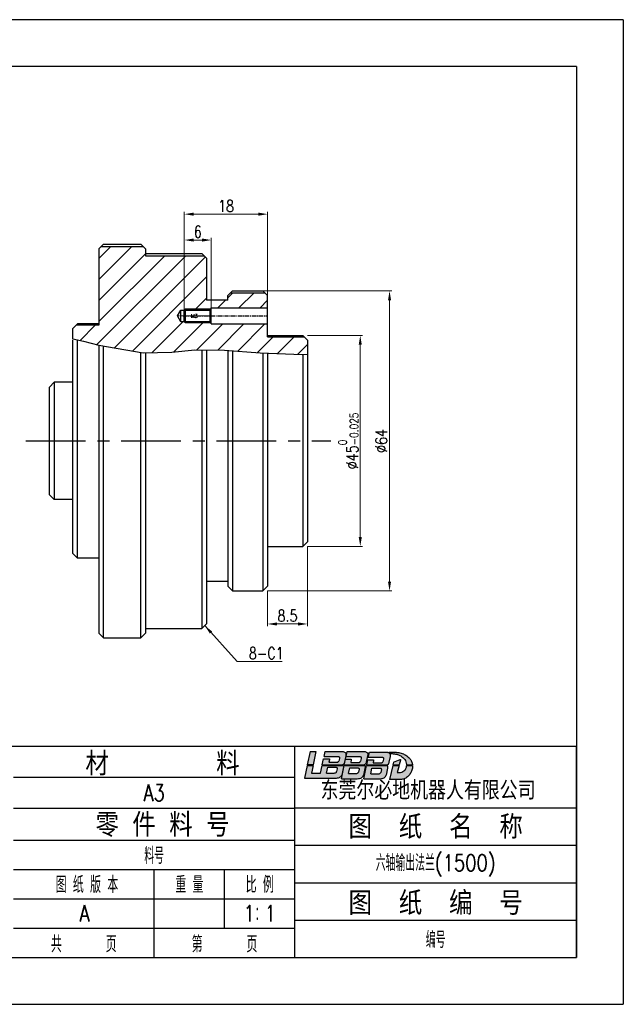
# Model space of a CAD drawing. Header units: millimetres. Extents: x 4225 to 4522, y 1391 to 1601.
# Tile 2 of 2: x 4393 to 4522, y 1391 to 1601. Entities that reach past the tile are written whole.
import ezdxf
from ezdxf.enums import TextEntityAlignment as Align

# ---------------------------------------------------------------- set-up
doc = ezdxf.new("R2010")
doc.units = ezdxf.units.MM
doc.linetypes.add('CENTER', pattern=[0.6, 0.375, -0.075, 0.075, -0.075])
doc.linetypes.add('HIDDEN', pattern=[0.2, 0.1, -0.1])
for name, color, linetype in [('02___PRT_ALL_AXES', 7, 'Continuous'), ('1轮廓实线层', 7, 'Continuous'), ('2细线层', 4, 'Continuous'), ('5剖面线层', 2, 'Continuous'), ('6文字层', 3, 'Continuous'), ('图框层', 7, 'Continuous')]:
    doc.layers.add(name, color=color, linetype=linetype)
doc.layers.add('dim', color=84, linetype='Continuous', lineweight=9)
doc.layers.add('screw', color=33, linetype='Continuous', lineweight=13)
doc.styles.add('PC_TEXTSTYLE', font='isocp.shx', dxfattribs={"width": 0.8, "bigfont": 'hzfs.shx'})
doc.styles.add('TH_GBDIM', font='romans.shx', dxfattribs={"width": 0.8, "bigfont": 'gbcbig.shx'})
doc.styles.add('TXT', font='txt.shx', dxfattribs={"bigfont": 'chineset.shx'})
doc.dimstyles.new('TH_GBDIM', dxfattribs={"dimtxt": 3.5, "dimasz": 2.5, "dimexe": 2, "dimexo": 0, "dimgap": 1.5, "dimtad": 1, "dimdec": 1, "dimdsep": 46, "dimtxsty": 'TH_GBDIM', "dimcen": 2.5, "dimclrd": 130, "dimclre": 130, "dimclrt": 3, "dimadec": 0, "dimazin": 2, "dimtfac": 0.714286, "dimtdec": 1, "dimtmove": 0, "dimatfit": 3, "dimfxl": 1, "dimtzin": 0, "dimlwd": -1, "dimlwe": -1, "dimarcsym": 0})

# ---------------------------------------------------------------- blocks, each defined once
blk = doc.blocks.new('A4-2')
at = {"layer": '5剖面线层', "true_color": 0x74d10a}
h = blk.add_hatch(color=72, dxfattribs=at)
h.dxf.hatch_style = 1
h.paths.add_polyline_path([(-55.51, 43.92), (-56.76, 43.92), (-57.36, 41.07), (-56.11, 41.07)])
edge = h.paths.add_edge_path()
edge.add_line((-57.96, 38.24), (-51.35, 38.24))
edge.add_spline(control_points=[(-51.35, 38.24), (-51.21, 38.26), (-50.93, 38.29), (-50.52, 38.36), (-50.24, 38.57), (-50.07, 38.76), (-50.02, 38.86)], knot_values=[0, 0, 0, 0, 3.612385, 7.048837, 10.255516, 12.349536, 12.349536, 12.349536, 12.349536], degree=3, periodic=0)
edge.add_line((-50.02, 38.86), (-49.64, 40.63))
edge.add_spline(control_points=[(-49.64, 40.63), (-49.64, 40.72), (-49.66, 40.81), (-49.66, 40.88), (-49.71, 40.94), (-49.73, 40.97)], knot_values=[0, 0, 0, 0, 0.476316, 1.44549, 2.246673, 2.246673, 2.246673, 2.246673], degree=3, periodic=0)
edge.add_line((-49.73, 40.97), (-54.18, 40.97))
edge.add_line((-54.18, 40.97), (-54.52, 39.3))
edge.add_line((-54.52, 39.3), (-56.49, 39.3))
edge.add_line((-56.49, 39.3), (-56.13, 40.97))
edge.add_line((-56.13, 40.97), (-57.38, 40.97))
edge.add_line((-57.38, 40.97), (-57.96, 38.24))
edge = h.paths.add_edge_path(flags=16)
edge.add_line((-52.99, 40.56), (-51.24, 40.56))
edge.add_spline(control_points=[(-51.24, 40.56), (-51.18, 40.54), (-51.08, 40.52), (-50.98, 40.39), (-50.97, 40.3), (-50.97, 40.26)], knot_values=[0, 0, 0, 0, 0.16594, 0.313706, 0.444871, 0.444871, 0.444871, 0.444871], degree=3, periodic=0)
edge.add_line((-50.97, 40.26), (-51.12, 39.64))
edge.add_spline(control_points=[(-51.12, 39.64), (-51.14, 39.57), (-51.2, 39.41), (-51.47, 39.34), (-51.65, 39.33), (-51.74, 39.32)], knot_values=[0, 0, 0, 0, 0.21656, 0.475605, 0.757612, 0.757612, 0.757612, 0.757612], degree=3, periodic=0)
edge.add_line((-51.74, 39.32), (-53.24, 39.32))
edge.add_line((-53.24, 39.32), (-52.99, 40.56))
edge = h.paths.add_edge_path()
edge.add_line((-53.9, 42.33), (-54.16, 41.07))
edge.add_line((-54.16, 41.07), (-49.89, 41.07))
edge.add_spline(control_points=[(-49.89, 41.07), (-49.86, 41.08), (-49.75, 41.1), (-49.64, 41.24), (-49.47, 41.38), (-49.45, 41.54), (-49.43, 41.62)], knot_values=[0, 0, 0, 0, 0.113541, 0.309529, 0.508983, 0.759853, 0.759853, 0.759853, 0.759853], degree=3, periodic=0)
edge.add_line((-49.43, 41.62), (-49.14, 42.98))
edge.add_spline(control_points=[(-49.14, 42.98), (-49.14, 43.07), (-49.13, 43.22), (-49.1, 43.46), (-49.2, 43.68), (-49.43, 43.82), (-49.67, 43.9), (-49.84, 43.93), (-49.92, 43.94)], knot_values=[0, 0, 0, 0, 0.270359, 0.459904, 0.691329, 0.959666, 1.234022, 1.467228, 1.467228, 1.467228, 1.467228], degree=3, periodic=0)
edge.add_line((-49.92, 43.94), (-53.56, 43.94))
edge.add_line((-53.56, 43.94), (-53.79, 42.84))
edge.add_line((-53.79, 42.84), (-50.84, 42.84))
edge.add_spline(control_points=[(-50.84, 42.84), (-50.8, 42.84), (-50.73, 42.83), (-50.63, 42.81), (-50.56, 42.77), (-50.49, 42.71), (-50.49, 42.63), (-50.49, 42.55), (-50.5, 42.49), (-50.5, 42.45)], knot_values=[0, 0, 0, 0, 0.109145, 0.202524, 0.297211, 0.376281, 0.445665, 0.519978, 0.62999, 0.62999, 0.62999, 0.62999], degree=3, periodic=0)
edge.add_line((-50.5, 42.47), (-50.66, 41.88))
edge.add_spline(control_points=[(-50.66, 41.88), (-50.68, 41.85), (-50.7, 41.79), (-50.77, 41.71), (-50.85, 41.66), (-50.92, 41.64), (-50.94, 41.63)], knot_values=[0, 0, 0, 0, 0.11249, 0.188578, 0.308405, 0.395813, 0.395813, 0.395813, 0.395813], degree=3, periodic=0)
edge.add_line((-50.94, 41.63), (-52.74, 41.63))
edge.add_line((-52.74, 41.63), (-52.62, 42.14))
edge.add_line((-52.62, 42.14), (-52.62, 42.33))
edge.add_line((-52.62, 42.33), (-53.9, 42.33))
edge = h.paths.add_edge_path()
edge.add_spline(control_points=[(-46.19, 42.84), (-46.15, 42.84), (-46.09, 42.83), (-45.99, 42.81), (-45.91, 42.77), (-45.85, 42.71), (-45.83, 42.62), (-45.85, 42.54), (-45.85, 42.48), (-45.86, 42.45)], knot_values=[0, 0, 0, 0, 0.109145, 0.202524, 0.297211, 0.376281, 0.459032, 0.54598, 0.631468, 0.631468, 0.631468, 0.631468], degree=3, periodic=0)
edge.add_line((-45.86, 42.45), (-46.02, 41.88))
edge.add_spline(control_points=[(-46.02, 41.88), (-46.03, 41.84), (-46.07, 41.74), (-46.17, 41.63), (-46.26, 41.6), (-46.3, 41.59)], knot_values=[0, 0, 0, 0, 0.133532, 0.314052, 0.429449, 0.429449, 0.429449, 0.429449], degree=3, periodic=0)
edge.add_line((-46.3, 41.59), (-48.11, 41.59))
edge.add_line((-48.11, 41.59), (-47.98, 42.14))
edge.add_line((-47.98, 42.14), (-47.98, 42.27))
edge.add_line((-47.98, 42.27), (-49.23, 42.27))
edge.add_line((-49.23, 42.27), (-49.48, 41.07))
edge.add_line((-49.48, 41.07), (-45.25, 41.07))
edge.add_spline(control_points=[(-45.25, 41.07), (-45.21, 41.08), (-45.11, 41.1), (-44.99, 41.24), (-44.83, 41.38), (-44.8, 41.54), (-44.79, 41.62)], knot_values=[0, 0, 0, 0, 0.113541, 0.309529, 0.508983, 0.759853, 0.759853, 0.759853, 0.759853], degree=3, periodic=0)
edge.add_line((-44.79, 41.62), (-44.5, 42.98))
edge.add_spline(control_points=[(-44.5, 42.98), (-44.49, 43.07), (-44.48, 43.22), (-44.46, 43.46), (-44.55, 43.68), (-44.78, 43.82), (-45.03, 43.9), (-45.2, 43.93), (-45.27, 43.94)], knot_values=[0, 0, 0, 0, 0.270359, 0.459904, 0.691329, 0.959666, 1.234022, 1.467228, 1.467228, 1.467228, 1.467228], degree=3, periodic=0)
edge.add_line((-45.27, 43.94), (-48.88, 43.94))
edge.add_line((-48.88, 43.94), (-49.11, 42.84))
edge.add_line((-49.11, 42.84), (-46.19, 42.84))
edge = h.paths.add_edge_path()
edge.add_spline(control_points=[(-45, 40.63), (-45, 40.72), (-45.02, 40.81), (-45.05, 40.86), (-45.08, 40.92), (-45.13, 40.97)], knot_values=[0.110312, 0.110312, 0.110312, 0.110312, 0.586629, 1.555802, 2.246673, 2.246673, 2.246673, 2.246673], degree=3, periodic=0)
edge.add_line((-45.13, 40.97), (-49.5, 40.97))
edge.add_line((-49.5, 40.97), (-50.09, 38.12))
edge.add_line((-50.09, 38.12), (-46.75, 38.12))
edge.add_spline(control_points=[(-46.75, 38.12), (-46.49, 38.12), (-46.23, 38.14), (-45.75, 38.29), (-45.55, 38.5), (-45.43, 38.76), (-45.37, 38.86)], knot_values=[0, 0, 0, 0, 3.612385, 7.048837, 10.255516, 12.349536, 12.349536, 12.349536, 12.349536], degree=3, periodic=0)
edge.add_line((-45.37, 38.86), (-45, 40.63))
edge = h.paths.add_edge_path(flags=16)
edge.add_spline(control_points=[(-46.45, 39.54), (-46.48, 39.46), (-46.53, 39.31), (-46.8, 39.24), (-46.98, 39.23), (-47.07, 39.22)], knot_values=[0, 0, 0, 0, 0.21656, 0.475605, 0.757612, 0.757612, 0.757612, 0.757612], degree=3, periodic=0)
edge.add_line((-47.07, 39.22), (-48.58, 39.22))
edge.add_line((-48.58, 39.22), (-48.32, 40.45))
edge.add_line((-48.32, 40.45), (-46.57, 40.45))
edge.add_spline(control_points=[(-46.57, 40.45), (-46.52, 40.44), (-46.41, 40.42), (-46.32, 40.29), (-46.31, 40.2), (-46.3, 40.16)], knot_values=[0, 0, 0, 0, 0.16594, 0.313706, 0.444871, 0.444871, 0.444871, 0.444871], degree=3, periodic=0)
edge.add_line((-46.3, 40.16), (-46.45, 39.54))
edge = h.paths.add_edge_path()
edge.add_spline(control_points=[(-40.24, 40.36), (-40.26, 40.68), (-40.29, 40.78), (-40.31, 40.84), (-40.36, 40.92), (-40.42, 40.97)], knot_values=[0.157558, 0.157558, 0.157558, 0.157558, 0.633874, 1.603048, 2.246673, 2.246673, 2.246673, 2.246673], degree=3, periodic=0)
edge.add_line((-40.42, 40.97), (-44.71, 40.97))
edge.add_line((-44.71, 40.97), (-45.31, 38.11))
edge.add_line((-45.31, 38.11), (-41.89, 38.11))
edge.add_spline(control_points=[(-41.89, 38.11), (-41.61, 38.13), (-41.38, 38.15), (-41, 38.3), (-40.74, 38.53), (-40.61, 38.76), (-40.56, 38.86)], knot_values=[0, 0, 0, 0, 3.612385, 7.048837, 10.255516, 12.349536, 12.349536, 12.349536, 12.349536], degree=3, periodic=0)
edge.add_line((-40.56, 38.86), (-40.24, 40.36))
edge = h.paths.add_edge_path(flags=16)
edge.add_spline(control_points=[(-41.84, 40.39), (-41.79, 40.38), (-41.68, 40.36), (-41.59, 40.23), (-41.58, 40.14), (-41.57, 40.09)], knot_values=[0, 0, 0, 0, 0.16594, 0.313706, 0.444871, 0.444871, 0.444871, 0.444871], degree=3, periodic=0)
edge.add_line((-41.57, 40.09), (-41.72, 39.47))
edge.add_spline(control_points=[(-41.72, 39.47), (-41.75, 39.4), (-41.8, 39.24), (-42.07, 39.17), (-42.25, 39.16), (-42.34, 39.16)], knot_values=[0, 0, 0, 0, 0.21656, 0.475605, 0.757612, 0.757612, 0.757612, 0.757612], degree=3, periodic=0)
edge.add_line((-42.34, 39.16), (-43.85, 39.16))
edge.add_line((-43.85, 39.16), (-43.59, 40.39))
edge.add_line((-43.59, 40.39), (-41.84, 40.39))
edge = h.paths.add_edge_path()
edge.add_spline(control_points=[(-39.7, 42.87), (-39.7, 43.09), (-39.71, 43.23), (-39.71, 43.35), (-39.74, 43.46), (-39.82, 43.53)], knot_values=[7.678202, 7.678202, 7.678202, 7.678202, 9.952853, 11.547588, 12.34447, 12.34447, 12.34447, 12.34447], degree=3, periodic=0)
edge.add_spline(control_points=[(-39.82, 43.53), (-39.82, 43.54), (-39.83, 43.54), (-39.84, 43.55)], knot_values=[7.617953, 7.617953, 7.617953, 7.617953, 7.678202, 7.678202, 7.678202, 7.678202], degree=3, periodic=0)
edge.add_spline(control_points=[(-39.84, 43.55), (-39.78, 43.54), (-39.73, 43.54), (-39.68, 43.53), (-39.55, 43.52), (-39.24, 43.49), (-38.65, 43.41), (-37.84, 43.2), (-37, 42.76), (-36.46, 42.09), (-36.25, 41.52), (-36.2, 41.2), (-36.18, 41.07)], knot_values=[-1.32384, -1.32384, -1.32384, -1.32384, 0, 0, 0, 3.216058, 7.844717, 15.059695, 24.312441, 31.237241, 36.149525, 39.453796, 39.453796, 39.453796, 39.453796], degree=3, periodic=0)
edge.add_line((-36.18, 41.07), (-34.96, 41.07))
edge.add_spline(control_points=[(-34.96, 41.07), (-34.96, 41.12), (-34.97, 41.24), (-35.05, 41.49), (-35.17, 41.91), (-35.55, 42.47), (-36.13, 43.02), (-36.94, 43.45), (-37.78, 43.69), (-38.37, 43.75), (-38.63, 43.77)], knot_values=[0, 0, 0, 0, 1.151049, 3.120639, 6.514086, 12.344374, 19.743132, 26.621777, 35.257202, 41.640066, 41.640066, 41.640066, 41.640066], degree=3, periodic=0)
edge.add_spline(control_points=[(-38.63, 43.77), (-39.03, 43.77), (-39.43, 43.77), (-39.83, 43.77)], knot_values=[0.439363, 0.439363, 0.439363, 0.439363, 10.5731, 10.5731, 10.5731, 10.5731], degree=3, periodic=0)
edge.add_spline(control_points=[(-39.83, 43.77), (-39.89, 43.76), (-39.98, 43.74), (-40.07, 43.72), (-40.1, 43.71)], knot_values=[0, 0, 0, 0, 1.463686, 2.290752, 2.290752, 2.290752, 2.290752], degree=3, periodic=0)
edge.add_spline(control_points=[(-40.1, 43.71), (-40.15, 43.73), (-40.28, 43.77), (-40.41, 43.79), (-40.48, 43.8)], knot_values=[0, 0, 0, 0, 1.372752, 3.334825, 3.334825, 3.334825, 3.334825], degree=3, periodic=0)
edge.add_line((-40.48, 43.8), (-44.13, 43.8))
edge.add_line((-44.13, 43.8), (-44.36, 42.69))
edge.add_line((-44.36, 42.69), (-41.44, 42.69))
edge.add_spline(control_points=[(-41.44, 42.69), (-41.4, 42.69), (-41.34, 42.68), (-41.24, 42.66), (-41.16, 42.62), (-41.1, 42.55), (-41.08, 42.47), (-41.1, 42.39), (-41.1, 42.33), (-41.11, 42.3)], knot_values=[0, 0, 0, 0, 0.109145, 0.202524, 0.297211, 0.376281, 0.459032, 0.54598, 0.631468, 0.631468, 0.631468, 0.631468], degree=3, periodic=0)
edge.add_line((-41.11, 42.3), (-41.27, 41.73))
edge.add_spline(control_points=[(-41.27, 41.73), (-41.28, 41.7), (-41.3, 41.64), (-41.37, 41.56), (-41.45, 41.51), (-41.52, 41.49), (-41.55, 41.48)], knot_values=[0, 0, 0, 0, 0.11249, 0.188578, 0.308405, 0.395813, 0.395813, 0.395813, 0.395813], degree=3, periodic=0)
edge.add_line((-41.54, 41.48), (-43.35, 41.48))
edge.add_line((-43.35, 41.48), (-43.23, 41.99))
edge.add_line((-43.23, 41.99), (-43.23, 42.17))
edge.add_line((-43.23, 42.17), (-44.46, 42.17))
edge.add_line((-44.46, 42.17), (-44.69, 41.07))
edge.add_line((-44.69, 41.07), (-40.26, 41.07))
edge.add_spline(control_points=[(-40.26, 41.07), (-40.24, 41.08), (-40.17, 41.11), (-40.11, 41.24), (-40.02, 41.4), (-39.99, 41.54), (-39.97, 41.62)], knot_values=[0, 0, 0, 0, 0.063812, 0.219898, 0.386717, 0.637587, 0.637587, 0.637587, 0.637587], degree=3, periodic=0)
edge.add_line((-39.97, 41.62), (-39.7, 42.87))
h.paths.add_polyline_path([(-37.48, 42.1), (-37.48, 42.22), (-37.6, 42.22), (-39.01, 41.64), (-39.13, 41.07), (-37.75, 41.07)], flags=17)
edge = h.paths.add_edge_path()
edge.add_spline(control_points=[(-39.83, 37.96), (-39.59, 37.95), (-38.96, 37.93), (-38.04, 37.9), (-37.13, 37.99), (-36.29, 38.2), (-35.68, 38.82), (-35.15, 39.54), (-35.03, 40.19), (-34.89, 40.62), (-34.91, 40.82), (-34.92, 40.93), (-34.93, 40.97)], knot_values=[0, 0, 0, 0, 5.994431, 15.888509, 23.126915, 29.243366, 37.241208, 44.362079, 51.473113, 53.800224, 55.481839, 56.538024, 56.538024, 56.538024, 56.538024], degree=3, periodic=0)
edge.add_line((-34.93, 40.97), (-36.17, 40.97))
edge.add_spline(control_points=[(-36.17, 40.97), (-36.17, 40.96), (-36.18, 40.89), (-36.2, 40.71), (-36.3, 40.44), (-36.45, 40.08), (-36.77, 39.76), (-37.23, 39.49), (-37.74, 39.4), (-38.07, 39.43), (-38.18, 39.43)], knot_values=[0, 0, 0, 0, 0.200319, 1.755522, 4.491279, 7.649925, 11.354755, 15.71284, 21.005618, 23.994098, 23.994098, 23.994098, 23.994098], degree=3, periodic=0)
edge.add_line((-38.18, 39.43), (-37.78, 40.97))
edge.add_line((-37.78, 40.97), (-39.16, 40.97))
edge.add_line((-39.16, 40.97), (-39.83, 37.96))
for p, q in [((-56.76, 43.92), (-57.36, 41.07)), ((-56.76, 43.92), (-55.51, 43.92)), ((-55.51, 43.92), (-56.11, 41.07)), ((-54.16, 41.07), (-53.9, 42.33)), ((-53.9, 42.33), (-53.9, 42.33)), ((-53.9, 42.33), (-52.62, 42.33)), ((-53.79, 42.84), (-53.56, 43.94)), ((-53.79, 42.84), (-50.84, 42.84)), ((-53.56, 43.94), (-49.92, 43.94)), ((-52.62, 42.14), (-52.74, 41.63)), ((-52.62, 42.33), (-52.62, 42.14)), ((-50.5, 42.45), (-50.66, 41.88)), ((-49.48, 41.07), (-49.23, 42.27)), ((-49.14, 42.98), (-49.43, 41.62)), ((-49.25, 42.33), (-49.25, 42.33)), ((-49.23, 42.27), (-47.98, 42.27)), ((-49.11, 42.84), (-48.88, 43.94)), ((-49.11, 42.84), (-46.19, 42.84)), ((-48.88, 43.94), (-45.27, 43.94)), ((-47.98, 42.14), (-48.11, 41.59)), ((-47.98, 42.27), (-47.98, 42.14)), ((-45.86, 42.45), (-46.02, 41.88)), ((-44.5, 42.98), (-44.79, 41.62)), ((-44.69, 41.07), (-44.46, 42.17)), ((-44.46, 42.17), (-43.23, 42.17)), ((-44.36, 42.69), (-44.13, 43.8)), ((-44.36, 42.69), (-41.44, 42.69)), ((-44.13, 43.8), (-40.48, 43.8)), ((-43.23, 42.17), (-43.23, 41.99)), ((-41.11, 42.3), (-41.27, 41.73)), ((-39.7, 42.87), (-39.97, 41.62)), ((-39.01, 41.64), (-37.6, 42.22)), ((-37.48, 42.1), (-37.75, 41.07)), ((-37.6, 42.22), (-37.48, 42.22)), ((-37.48, 42.22), (-37.48, 42.1)), ((-57.38, 40.97), (-57.96, 38.24)), ((-57.38, 40.97), (-56.13, 40.97)), ((-56.11, 41.07), (-57.36, 41.07)), ((-56.13, 40.97), (-56.49, 39.3)), ((-54.52, 39.3), (-54.18, 40.97)), ((-54.18, 40.97), (-49.73, 40.97)), ((-54.16, 41.07), (-49.89, 41.07)), ((-53.24, 39.32), (-52.99, 40.56)), ((-52.99, 40.56), (-51.24, 40.56)), ((-52.74, 41.63), (-50.94, 41.63)), ((-50.97, 40.26), (-51.12, 39.64)), ((-50.09, 38.12), (-49.5, 40.97)), ((-49.64, 40.63), (-50.02, 38.86)), ((-49.5, 40.97), (-45.13, 40.97)), ((-49.48, 41.07), (-45.25, 41.07)), ((-48.58, 39.22), (-48.32, 40.45)), ((-48.32, 40.45), (-46.57, 40.45)), ((-48.11, 41.59), (-46.3, 41.59)), ((-46.3, 40.16), (-46.45, 39.54)), ((-45, 40.63), (-45.37, 38.86)), ((-45.31, 38.11), (-44.71, 40.97)), ((-44.71, 40.97), (-40.42, 40.97)), ((-44.69, 41.07), (-40.26, 41.07)), ((-43.85, 39.16), (-43.59, 40.39)), ((-43.59, 40.39), (-41.84, 40.39)), ((-43.23, 41.99), (-43.35, 41.48)), ((-43.35, 41.48), (-41.55, 41.48)), ((-41.57, 40.09), (-41.72, 39.47)), ((-40.24, 40.36), (-40.56, 38.86)), ((-39.16, 40.97), (-39.83, 37.96)), ((-39.16, 40.97), (-37.78, 40.97)), ((-39.01, 41.64), (-39.13, 41.07)), ((-39.13, 41.07), (-37.75, 41.07)), ((-37.78, 40.97), (-38.18, 39.43)), ((-36.18, 41.07), (-34.96, 41.07)), ((-36.17, 40.97), (-34.93, 40.97)), ((-57.96, 38.24), (-51.35, 38.24)), ((-56.49, 39.3), (-54.52, 39.3)), ((-53.24, 39.32), (-51.74, 39.32)), ((-50.09, 38.12), (-46.75, 38.12)), ((-48.58, 39.22), (-47.07, 39.22)), ((-45.31, 38.11), (-41.89, 38.11)), ((-43.85, 39.16), (-42.34, 39.16))]:
    blk.add_line(p, q)
for points in [[(-50.84, 42.84), (-50.73, 42.83), (-50.64, 42.81), (-50.55, 42.76), (-50.5, 42.7), (-50.49, 42.63), (-50.49, 42.56), (-50.5, 42.45)], [(-49.92, 43.94), (-49.69, 43.9), (-49.43, 43.81), (-49.21, 43.65), (-49.12, 43.44), (-49.12, 43.25), (-49.14, 42.98)], [(-46.19, 42.84), (-46.08, 42.83), (-45.99, 42.81), (-45.91, 42.76), (-45.86, 42.7), (-45.84, 42.62), (-45.85, 42.54), (-45.86, 42.45)], [(-45.27, 43.94), (-45.04, 43.9), (-44.78, 43.81), (-44.56, 43.65), (-44.47, 43.44), (-44.48, 43.25), (-44.5, 42.98)], [(-41.44, 42.69), (-41.33, 42.68), (-41.24, 42.66), (-41.16, 42.61), (-41.11, 42.55), (-41.09, 42.47), (-41.1, 42.38), (-41.11, 42.3)], [(-51.24, 40.56), (-51.08, 40.5), (-50.99, 40.38), (-50.97, 40.26)], [(-50.94, 41.63), (-50.86, 41.66), (-50.76, 41.73), (-50.71, 41.78), (-50.66, 41.88)], [(-49.43, 41.62), (-49.5, 41.38), (-49.64, 41.23), (-49.78, 41.1), (-49.89, 41.07)], [(-46.57, 40.45), (-46.42, 40.4), (-46.33, 40.28), (-46.3, 40.16)], [(-46.3, 41.59), (-46.19, 41.63), (-46.07, 41.76), (-46.02, 41.88)], [(-44.79, 41.62), (-44.86, 41.38), (-44.99, 41.23), (-45.14, 41.1), (-45.25, 41.07)], [(-41.84, 40.39), (-41.69, 40.34), (-41.6, 40.22), (-41.57, 40.09)], [(-41.55, 41.48), (-41.47, 41.51), (-41.36, 41.58), (-41.31, 41.63), (-41.27, 41.73)], [(-39.97, 41.62), (-40.04, 41.38), (-40.12, 41.23), (-40.2, 41.1), (-40.26, 41.07)], [(-51.74, 39.32), (-51.46, 39.35), (-51.22, 39.45), (-51.12, 39.64)], [(-47.07, 39.22), (-46.79, 39.25), (-46.55, 39.34), (-46.45, 39.54)], [(-42.34, 39.16), (-42.06, 39.18), (-41.82, 39.28), (-41.72, 39.47)]]:
    blk.add_spline(points, degree=3)
for points, knots in [([(-40.48, 43.8), (-40.41, 43.79), (-40.28, 43.77), (-40.15, 43.73), (-40.1, 43.71)], [0, 0, 0, 0, 1.962073, 3.334825, 3.334825, 3.334825, 3.334825]), ([(-40.1, 43.71), (-40.07, 43.72), (-39.98, 43.74), (-39.89, 43.76), (-39.83, 43.77)], [0, 0, 0, 0, 0.827065, 2.290752, 2.290752, 2.290752, 2.290752]), ([(-39.84, 43.55), (-39.83, 43.54), (-39.82, 43.54), (-39.82, 43.53), (-39.74, 43.46), (-39.71, 43.35), (-39.71, 43.23), (-39.7, 43.09), (-39.7, 42.87)], [7.617953, 7.617953, 7.617953, 7.617953, 7.678202, 7.678202, 7.678202, 8.475084, 10.069819, 12.34447, 12.34447, 12.34447, 12.34447]), ([(-39.84, 43.55), (-39.78, 43.54), (-39.73, 43.54), (-39.68, 43.53), (-39.55, 43.52), (-39.24, 43.49), (-38.65, 43.41), (-37.84, 43.2), (-37, 42.76), (-36.46, 42.09), (-36.25, 41.52), (-36.2, 41.2), (-36.18, 41.07)], [-1.32384, -1.32384, -1.32384, -1.32384, 0, 0, 0, 3.216058, 7.844717, 15.059695, 24.312441, 31.237241, 36.149525, 39.453796, 39.453796, 39.453796, 39.453796]), ([(-38.63, 43.77), (-38.37, 43.75), (-37.78, 43.69), (-36.94, 43.45), (-36.13, 43.02), (-35.55, 42.47), (-35.17, 41.91), (-35.05, 41.49), (-34.97, 41.24), (-34.96, 41.12), (-34.96, 41.07)], [0, 0, 0, 0, 6.382864, 15.018289, 21.896934, 29.295692, 35.12598, 38.519427, 40.489017, 41.640066, 41.640066, 41.640066, 41.640066]), ([(-49.73, 40.97), (-49.71, 40.94), (-49.66, 40.88), (-49.66, 40.81), (-49.64, 40.72), (-49.64, 40.63)], [0, 0, 0, 0, 0.801183, 1.770357, 2.246673, 2.246673, 2.246673, 2.246673]), ([(-45.13, 40.97), (-45.08, 40.92), (-45.05, 40.86), (-45.02, 40.81), (-45, 40.72), (-45, 40.63)], [0.110312, 0.110312, 0.110312, 0.110312, 0.801183, 1.770357, 2.246673, 2.246673, 2.246673, 2.246673]), ([(-40.42, 40.97), (-40.36, 40.92), (-40.31, 40.84), (-40.29, 40.78), (-40.26, 40.68), (-40.24, 40.36)], [0.157558, 0.157558, 0.157558, 0.157558, 0.801183, 1.770357, 2.246673, 2.246673, 2.246673, 2.246673]), ([(-34.93, 40.97), (-34.92, 40.93), (-34.91, 40.82), (-34.89, 40.62), (-35.03, 40.19), (-35.15, 39.54), (-35.68, 38.82), (-36.29, 38.2), (-37.13, 37.99), (-38.04, 37.9), (-38.96, 37.93), (-39.59, 37.95), (-39.83, 37.96)], [0, 0, 0, 0, 1.056185, 2.7378, 5.064911, 12.175945, 19.296816, 27.294658, 33.411109, 40.649515, 50.543593, 56.538024, 56.538024, 56.538024, 56.538024]), ([(-38.18, 39.43), (-38.07, 39.43), (-37.74, 39.4), (-37.23, 39.49), (-36.77, 39.76), (-36.45, 40.08), (-36.3, 40.44), (-36.2, 40.71), (-36.18, 40.89), (-36.17, 40.96), (-36.17, 40.97)], [0, 0, 0, 0, 2.988479, 8.281258, 12.639343, 16.344172, 19.502819, 22.238575, 23.793778, 23.994098, 23.994098, 23.994098, 23.994098]), ([(-51.35, 38.24), (-51.21, 38.26), (-50.93, 38.29), (-50.52, 38.36), (-50.24, 38.57), (-50.07, 38.76), (-50.02, 38.86)], [0, 0, 0, 0, 3.612385, 7.048837, 10.255516, 12.349536, 12.349536, 12.349536, 12.349536]), ([(-46.75, 38.12), (-46.49, 38.12), (-46.23, 38.14), (-45.75, 38.29), (-45.55, 38.5), (-45.43, 38.76), (-45.37, 38.86)], [0, 0, 0, 0, 3.612385, 7.048837, 10.255516, 12.349536, 12.349536, 12.349536, 12.349536]), ([(-41.89, 38.11), (-41.61, 38.13), (-41.38, 38.15), (-41, 38.3), (-40.74, 38.53), (-40.61, 38.76), (-40.56, 38.86)], [0, 0, 0, 0, 3.612385, 7.048837, 10.255516, 12.349536, 12.349536, 12.349536, 12.349536])]:
    blk.add_open_spline(points, degree=3, knots=knots)
for points in [[(-39.83, 43.77), (-39.43, 43.77), (-39.03, 43.77), (-38.63, 43.77)], [(-49.65, 40.6), (-49.65, 40.6), (-49.65, 40.6), (-49.65, 40.6)], [(-45, 40.6), (-45, 40.6), (-45, 40.6), (-45, 40.6)]]:
    blk.add_open_spline(points, degree=3)
at = {"layer": '1轮廓实线层'}
for p, q in [((0, 45), (-180, 45)), ((-60, 38.4), (-120, 38.4)), ((-60, 31.8), (-120, 31.8)), ((-60, 31.92), (0, 31.92)), ((-120, 25), (-60, 25)), ((-60, 23.92), (0, 23.92)), ((-120, 18.75), (-60, 18.75)), ((-90, 0), (-90, 18.75)), ((-75, 6.26), (-75, 18.75)), ((-60, 15.92), (0, 15.92)), ((-120, 12.5), (-60, 12.5)), ((-60, 7.92), (0, 7.92)), ((-120, 6.26), (-60, 6.26)), ((-180, 0), (0, 0))]:
    blk.add_line(p, q, dxfattribs=at)
at = {"layer": '1轮廓实线层', "color": 7}
blk.add_line((-60, 0), (-60, 45), dxfattribs=at)
at = {"layer": '2细线层'}
for p, q in [((10, 200), (-287, 200)), ((10, 200), (10, -10)), ((-287, -10), (10, -10))]:
    blk.add_line(p, q, dxfattribs=at)
at = {"layer": '图框层'}
for p, q in [((0, 190), (-277, 190)), ((0, 190), (0, 0)), ((0, 0), (0, 45)), ((-277, 0), (0, 0))]:
    blk.add_line(p, q, dxfattribs=at)
at = {"layer": '6文字层', "style": 'PC_TEXTSTYLE'}
for s, p in [(' 材        料', (-89.65, 41.58)), (' 零 件 料 号', (-89.65, 28.49)), ('图  纸  名  称', (-30, 28.07)), ('图  纸  编  号', (-30, 11.84))]:
    blk.add_text(s, height=5, dxfattribs=at).set_placement(p, align=Align.MIDDLE)
at = {"layer": '6文字层', "style": 'PC_TEXTSTYLE', "width": 0.667}
for s, p in [(' 图 纸 版 本', (-105, 15.7)), (' 重 量 ', (-82.5, 15.7)), (' 比 例 ', (-67.5, 15.7)), ('共       页', (-105, 3)), ('第       页', (-75, 3))]:
    blk.add_text(s, height=3.5, dxfattribs=at).set_placement(p, align=Align.MIDDLE)
at = {"layer": '6文字层', "insert": (-54.54, 37.52), "char_height": 3.5, "attachment_point": 1, "style": 'PC_TEXTSTYLE'}
blk.add_mtext_dynamic_manual_height_columns('{\\fSimHei|b0|i0|c134|p49;东莞尔必地机器人有限公司}', width=147.7089, gutter_width=25, heights=[0], dxfattribs=at)
at = {"layer": '6文字层', "style": 'TH_GBDIM', "width": 0.8, "flags": 8}
for tag, height, p in [('材料', 3.5, (-90, 35.1)), ('设计', 3.5, (-160.16, 21.88)), ('AAA-A-AA', 2, (-128.37, 21.88)), ('料号', 3.5, (-90, 21.88)), ('名称', 3.5, (-30, 19.92)), ('A', 3.5, (-104.83, 9.38)), ('1：1', 3.5, (-67.5, 9.38)), ('编号', 3.5, (-30, 3.96))]:
    blk.add_attdef(tag, text='', height=height, dxfattribs=at).set_placement(p, align=Align.MIDDLE)
blk = doc.blocks.new('*D8')
at = {"layer": 'Defpoints', "color": 0, "transparency": 16777216}
for p in [(4454.8, 1533.5), (4454.8, 1488.5), (4466.05, 1488.5)]:
    blk.add_point(p, dxfattribs=at)
at = {"layer": 'dim', "color": 130, "transparency": 16777216}
for p, q in [((4454.8, 1533.5), (4466.55, 1533.5)), ((4466.05, 1531.5), (4466.05, 1490.5)), ((4454.8, 1488.5), (4466.55, 1488.5))]:
    blk.add_line(p, q, dxfattribs=at)
for points in [[(4465.72, 1531.5), (4466.38, 1531.5), (4466.05, 1533.5)], [(4465.72, 1490.5), (4466.38, 1490.5), (4466.05, 1488.5)]]:
    blk.add_solid(points, dxfattribs=at)
at = {"layer": 'dim', "color": 3, "transparency": 16777216, "insert": (4463.51, 1511), "char_height": 2.5, "attachment_point": 5, "rotation": 90, "style": 'TH_GBDIM'}
blk.add_mtext('%%C45{\\H0.7x;\\S0^ -0.025;}', dxfattribs=at)
blk = doc.blocks.new('*D9')
at = {"layer": 'Defpoints', "color": 0, "transparency": 16777216}
for p in [(4444.99, 1543), (4446.3, 1479), (4472.29, 1479)]:
    blk.add_point(p, dxfattribs=at)
at = {"layer": 'dim', "color": 130, "transparency": 16777216}
for p, q in [((4444.99, 1543), (4472.79, 1543)), ((4472.29, 1541), (4472.29, 1481)), ((4446.3, 1479), (4472.79, 1479))]:
    blk.add_line(p, q, dxfattribs=at)
for points in [[(4471.96, 1541), (4472.62, 1541), (4472.29, 1543)], [(4471.96, 1481), (4472.62, 1481), (4472.29, 1479)]]:
    blk.add_solid(points, dxfattribs=at)
at = {"layer": 'dim', "color": 3, "transparency": 16777216, "insert": (4470.54, 1511), "char_height": 2.5, "attachment_point": 5, "rotation": 90, "style": 'TH_GBDIM'}
blk.add_mtext('%%c64', dxfattribs=at)
blk = doc.blocks.new('*D10')
at = {"layer": 'Defpoints', "color": 0, "transparency": 16777216}
for p in [(4454.8, 1488.5), (4446.3, 1479), (4446.3, 1471.96)]:
    blk.add_point(p, dxfattribs=at)
at = {"layer": 'dim', "color": 130, "transparency": 16777216}
for p, q in [((4454.8, 1488.5), (4454.8, 1471.46)), ((4446.3, 1479), (4446.3, 1471.46)), ((4452.8, 1471.96), (4448.3, 1471.96))]:
    blk.add_line(p, q, dxfattribs=at)
for points in [[(4448.3, 1472.29), (4448.3, 1471.63), (4446.3, 1471.96)], [(4452.8, 1472.29), (4452.8, 1471.63), (4454.8, 1471.96)]]:
    blk.add_solid(points, dxfattribs=at)
at = {"layer": 'dim', "color": 3, "transparency": 16777216, "insert": (4450.55, 1473.71), "char_height": 2.5, "attachment_point": 5, "style": 'TH_GBDIM'}
blk.add_mtext('8.5', dxfattribs=at)
blk = doc.blocks.new('*D14')
at = {"layer": 'Defpoints', "color": 0, "transparency": 16777216}
for p in [(4434.3, 1553.85), (4428.55, 1538.91), (4434.3, 1538.91)]:
    blk.add_point(p, dxfattribs=at)
at = {"layer": 'dim', "color": 130, "transparency": 16777216}
for p, q in [((4428.55, 1538.91), (4428.55, 1554.35)), ((4434.3, 1538.91), (4434.3, 1554.35)), ((4430.55, 1553.85), (4432.3, 1553.85))]:
    blk.add_line(p, q, dxfattribs=at)
for points in [[(4430.55, 1554.18), (4430.55, 1553.51), (4428.55, 1553.85)], [(4432.3, 1554.18), (4432.3, 1553.51), (4434.3, 1553.85)]]:
    blk.add_solid(points, dxfattribs=at)
at = {"layer": 'dim', "color": 3, "transparency": 16777216, "insert": (4431.43, 1555.6), "char_height": 2.5, "attachment_point": 5, "style": 'TH_GBDIM'}
blk.add_mtext('6', dxfattribs=at)
blk = doc.blocks.new('*D15')
at = {"layer": 'Defpoints', "color": 0, "transparency": 16777216}
for p in [(4446.3, 1559.36), (4428.55, 1538.91), (4446.3, 1538.91)]:
    blk.add_point(p, dxfattribs=at)
at = {"layer": 'dim', "color": 130, "transparency": 16777216}
for p, q in [((4428.55, 1538.91), (4428.55, 1559.86)), ((4430.55, 1559.36), (4444.3, 1559.36)), ((4446.3, 1538.91), (4446.3, 1559.86))]:
    blk.add_line(p, q, dxfattribs=at)
for points in [[(4430.55, 1559.7), (4430.55, 1559.03), (4428.55, 1559.36)], [(4444.3, 1559.7), (4444.3, 1559.03), (4446.3, 1559.36)]]:
    blk.add_solid(points, dxfattribs=at)
at = {"layer": 'dim', "color": 3, "transparency": 16777216, "insert": (4437.43, 1561.11), "char_height": 2.5, "attachment_point": 5, "style": 'TH_GBDIM'}
blk.add_mtext('18', dxfattribs=at)

msp = doc.modelspace()

# ---------------------------------------------------------------- linework, layer by layer
at = {"color": 7, "linetype": 'Continuous'}
for p, q in [((4410.3, 1552), (4411.3, 1553)), ((4410.3, 1552), (4410.3, 1535.69)), ((4410.79, 1552.48), (4419.82, 1552.48)), ((4411.3, 1553), (4419.3, 1553)), ((4420.3, 1552), (4419.3, 1553)), ((4420.3, 1552), (4420.3, 1550.5)), ((4420.3, 1551), (4432.3, 1551)), ((4420.3, 1550.5), (4432.8, 1550.5)), ((4433.3, 1550), (4432.3, 1551)), ((4433.3, 1550), (4433.3, 1541)), ((4438.41, 1542.6), (4445.7, 1542.6)), ((4438.8, 1543), (4445.3, 1543)), ((4446.3, 1542), (4445.3, 1543)), ((4446.3, 1533.22), (4446.3, 1542)), ((4437.8, 1541), (4433.3, 1541)), ((4434.3, 1535.94), (4434.3, 1539.39)), ((4434.3, 1539.39), (4446.3, 1539.39)), ((4427.08, 1537.66), (4427.8, 1538.91)), ((4427.8, 1536.41), (4427.08, 1537.66)), ((4427.8, 1538.91), (4434.05, 1538.91)), ((4427.8, 1536.41), (4427.8, 1538.91)), ((4428.55, 1538.91), (4428.8, 1539.16)), ((4428.55, 1536.41), (4428.55, 1538.91)), ((4428.8, 1539.16), (4434.3, 1539.16)), ((4428.8, 1536.16), (4428.8, 1539.16)), ((4434.05, 1538.91), (4434.3, 1539.16)), ((4434.05, 1536.41), (4434.05, 1538.91)), ((4410.3, 1535.69), (4405.5, 1535.69)), ((4410.3, 1536), (4405.8, 1536)), ((4434.05, 1536.41), (4427.8, 1536.41)), ((4428.8, 1536.16), (4428.55, 1536.41)), ((4434.3, 1536.16), (4428.8, 1536.16)), ((4434.3, 1536.16), (4434.05, 1536.41)), ((4434.3, 1535.94), (4446.3, 1535.94)), ((4404.8, 1532.8), (4404.8, 1535)), ((4446.3, 1533.5), (4453.8, 1533.5)), ((4446.3, 1533.22), (4454.08, 1533.22)), ((4454.8, 1532.5), (4453.8, 1533.5)), ((4404.8, 1532.8), (4407.06, 1532.28)), ((4407.06, 1532.28), (4410.3, 1531.44)), ((4410.31, 1531.44), (4419.79, 1529.79)), ((4411.3, 1469), (4411.3, 1531.26)), ((4454.8, 1532.5), (4454.8, 1529.48)), ((4419.79, 1529.79), (4425.89, 1529.9)), ((4425.89, 1529.9), (4430.81, 1530.45)), ((4430.81, 1530.45), (4437.09, 1530.36)), ((4432.3, 1530.42), (4432.3, 1471)), ((4437.09, 1530.36), (4444.68, 1529.8)), ((4437.8, 1530.3), (4437.8, 1480)), ((4438.8, 1530.23), (4438.8, 1479)), ((4444.68, 1529.8), (4453.66, 1529.43)), ((4445.3, 1529.78), (4445.3, 1479)), ((4453.66, 1529.43), (4454.8, 1529.48)), ((4453.8, 1529.44), (4453.8, 1488.5)), ((4454.8, 1489.5), (4453.8, 1488.5)), ((4437.8, 1481), (4433.3, 1481)), ((4446.3, 1480), (4445.3, 1479)), ((4433.3, 1472), (4432.3, 1471)), ((4410.3, 1470), (4411.3, 1469)), ((4420.3, 1470), (4419.3, 1469))]:
    msp.add_line(p, q, dxfattribs=at)
at = {"linetype": 'Continuous'}
for p, q in [((4410.3, 1549.91), (4412.87, 1552.48)), ((4410.3, 1545.42), (4417.36, 1552.48)), ((4409.9, 1531.54), (4428.86, 1550.5)), ((4410.3, 1540.93), (4420.3, 1550.93)), ((4410.3, 1536.44), (4424.37, 1550.5)), ((4413.69, 1530.85), (4433.07, 1550.23)), ((4417.52, 1530.18), (4433.3, 1545.97)), ((4430.97, 1539.15), (4433.3, 1541.48)), ((4437.8, 1541.49), (4438.92, 1542.6)), ((4440.2, 1539.39), (4443.41, 1542.6)), ((4435.71, 1539.39), (4437.31, 1541)), ((4444.69, 1539.39), (4446.3, 1541.01)), ((4406.32, 1532.45), (4409.55, 1535.69)), ((4421.65, 1529.82), (4428.3, 1536.48)), ((4426.25, 1529.94), (4432.5, 1536.18)), ((4431.25, 1530.44), (4436.74, 1535.94)), ((4435.67, 1530.38), (4441.23, 1535.94)), ((4439.93, 1530.15), (4445.72, 1535.94)), ((4444.12, 1529.84), (4447.5, 1533.22)), ((4448.41, 1529.65), (4451.99, 1533.22)), ((4452.73, 1529.47), (4454.8, 1531.55))]:
    msp.add_line(p, q, dxfattribs=at)
for p, q in [((4437.8, 1542), (4438.8, 1543)), ((4437.8, 1541), (4437.8, 1542)), ((4405.8, 1486), (4405.8, 1532.57)), ((4419.3, 1469), (4419.3, 1529.87)), ((4400.8, 1523.5), (4400.8, 1498.5)), ((4437.8, 1480), (4438.8, 1479))]:
    msp.add_line(p, q)
at = {"color": 1, "linetype": 'CENTER', "ltscale": 2.4384}
msp.add_line((4428.3, 1537.66), (4446.3, 1537.66), dxfattribs=at)
at = {"color": 1, "linetype": 'CENTER', "ltscale": 33.866667}
msp.add_line((4394.8, 1511), (4459.8, 1511), dxfattribs=at)
at = {"layer": '02___PRT_ALL_AXES', "color": 7, "linetype": 'Continuous'}
for p, q in [((4404.8, 1535), (4405.8, 1536)), ((4404.8, 1532.68), (4404.8, 1532.8)), ((4404.8, 1487), (4404.8, 1532.5)), ((4410.3, 1531.44), (4410.3, 1470)), ((4420.3, 1529.8), (4420.3, 1470)), ((4433.3, 1530.41), (4433.3, 1472)), ((4446.3, 1529.74), (4446.3, 1480)), ((4454.8, 1529.48), (4454.8, 1489.5)), ((4399.8, 1522.5), (4400.8, 1523.5)), ((4404.8, 1523.5), (4400.8, 1523.5)), ((4399.8, 1499.5), (4399.8, 1522.5)), ((4399.8, 1499.5), (4400.8, 1498.5)), ((4404.8, 1498.5), (4400.8, 1498.5)), ((4404.8, 1487), (4405.8, 1486)), ((4446.3, 1488.5), (4453.8, 1488.5)), ((4410.3, 1486), (4405.8, 1486)), ((4438.8, 1479), (4445.3, 1479)), ((4420.3, 1471), (4432.3, 1471)), ((4411.3, 1469), (4419.3, 1469))]:
    msp.add_line(p, q, dxfattribs=at)
at = {"layer": 'screw', "color": 1, "linetype": 'CENTER', "ltscale": 1.905}
msp.add_line((4434.3, 1537.66), (4427.08, 1537.66), dxfattribs=at)

# ---------------------------------------------------------------- block references
at = {"layer": '6文字层'}
ref = msp.add_blockref('A4-2', (4512.12, 1400.84), dxfattribs=at)
ref.add_attrib('编号', '编号', dxfattribs={"height": 3.5, "style": 'TH_GBDIM', "width": 0.8}).set_placement((4482.12, 1404.8), align=Align.MIDDLE)
ref.add_attrib('名称', '六轴输出法兰(1500)', dxfattribs={"height": 3.5, "style": 'TH_GBDIM', "width": 0.8}).set_placement((4482.12, 1420.76), align=Align.MIDDLE)
ref.add_attrib('1：1', '1：1', dxfattribs={"height": 3.5, "style": 'TH_GBDIM', "width": 0.8}).set_placement((4444.62, 1410.22), align=Align.MIDDLE)
ref.add_attrib('A', 'A', dxfattribs={"height": 3.5, "style": 'TH_GBDIM', "width": 0.8}).set_placement((4407.28, 1410.22), align=Align.MIDDLE)
ref.add_attrib('料号', '料号', dxfattribs={"height": 3.5, "style": 'TH_GBDIM', "width": 0.8}).set_placement((4422.12, 1422.72), align=Align.MIDDLE)
ref.add_attrib('材料', 'A3', dxfattribs={"height": 3.5, "style": 'TH_GBDIM', "width": 0.8}).set_placement((4422.12, 1435.94), align=Align.MIDDLE)

# ---------------------------------------------------------------- texts
at = {"layer": 'dim', "color": 3, "insert": (4442.29, 1464.48), "char_height": 2.5, "attachment_point": 7, "style": 'TH_GBDIM'}
msp.add_mtext('8-C1', dxfattribs=at)
at = {"layer": 'screw', "color": 6, "linetype": 'HIDDEN', "ltscale": 3.048, "style": 'TXT'}
msp.add_text('M3', height=0.75, dxfattribs=at).set_placement((4430.69, 1537.66), align=Align.MIDDLE)

# ---------------------------------------------------------------- dimensions: what is measured, and where the dimension line sits
at = {"layer": 'dim'}
for base, p2, text, picture, middle in [((4446.3, 1559.36), (4446.3, 1538.91), '18', '*D15', (4437.43, 1561.11)), ((4434.3, 1553.85), (4434.3, 1538.91), '6', '*D14', (4431.43, 1555.6))]:
    dim = msp.add_linear_dim(base=base, p1=(4428.55, 1538.91), p2=p2, text=text, dimstyle='TH_GBDIM', override={"dimtxt": 2.5, "dimasz": 2, "dimexe": 0.49975, "dimgap": 0.49975}, dxfattribs=at)
    dim.commit()
    dim.dimension.update_dxf_attribs({"geometry": picture, "text_midpoint": middle})
for base, p1, p2, text, picture, middle in [((4472.29, 1479), (4444.99, 1543), (4446.3, 1479), '%%c<>', '*D9', (4470.54, 1511)), ((4466.05, 1488.5), (4454.8, 1533.5), (4454.8, 1488.5), '%%C<>{\\H0.7x;\\S0^ -0.025;}', '*D8', (4463.51, 1511))]:
    dim = msp.add_linear_dim(base=base, p1=p1, p2=p2, angle=90, text=text, dimstyle='TH_GBDIM', override={"dimtxt": 2.5, "dimasz": 2, "dimexe": 0.49975, "dimgap": 0.49975}, dxfattribs=at)
    dim.commit()
    dim.dimension.update_dxf_attribs({"geometry": picture, "text_midpoint": middle})
dim = msp.add_linear_dim(base=(4446.3, 1471.96), p1=(4454.8, 1488.5), p2=(4446.3, 1479), dimstyle='TH_GBDIM', override={"dimtxt": 2.5, "dimasz": 2, "dimexe": 0.49975, "dimgap": 0.49975}, dxfattribs=at)
dim.commit()
dim.dimension.update_dxf_attribs({"geometry": '*D10', "text_midpoint": (4450.55, 1473.71)})

# ---------------------------------------------------------------- leaders
at = {"layer": 'dim', "annotation_type": 0, "has_hookline": 1, "hookline_direction": 0, "text_width": 7.14}
msp.add_leader([(4432.91, 1471.6), (4439.79, 1463.98), (4441.79, 1463.98)], dimstyle='TH_GBDIM', override={"dimtxt": 2.5, "dimasz": 2, "dimexe": 0.49975, "dimgap": 0.49975}, dxfattribs=at)

doc.saveas('drawing.dxf')
